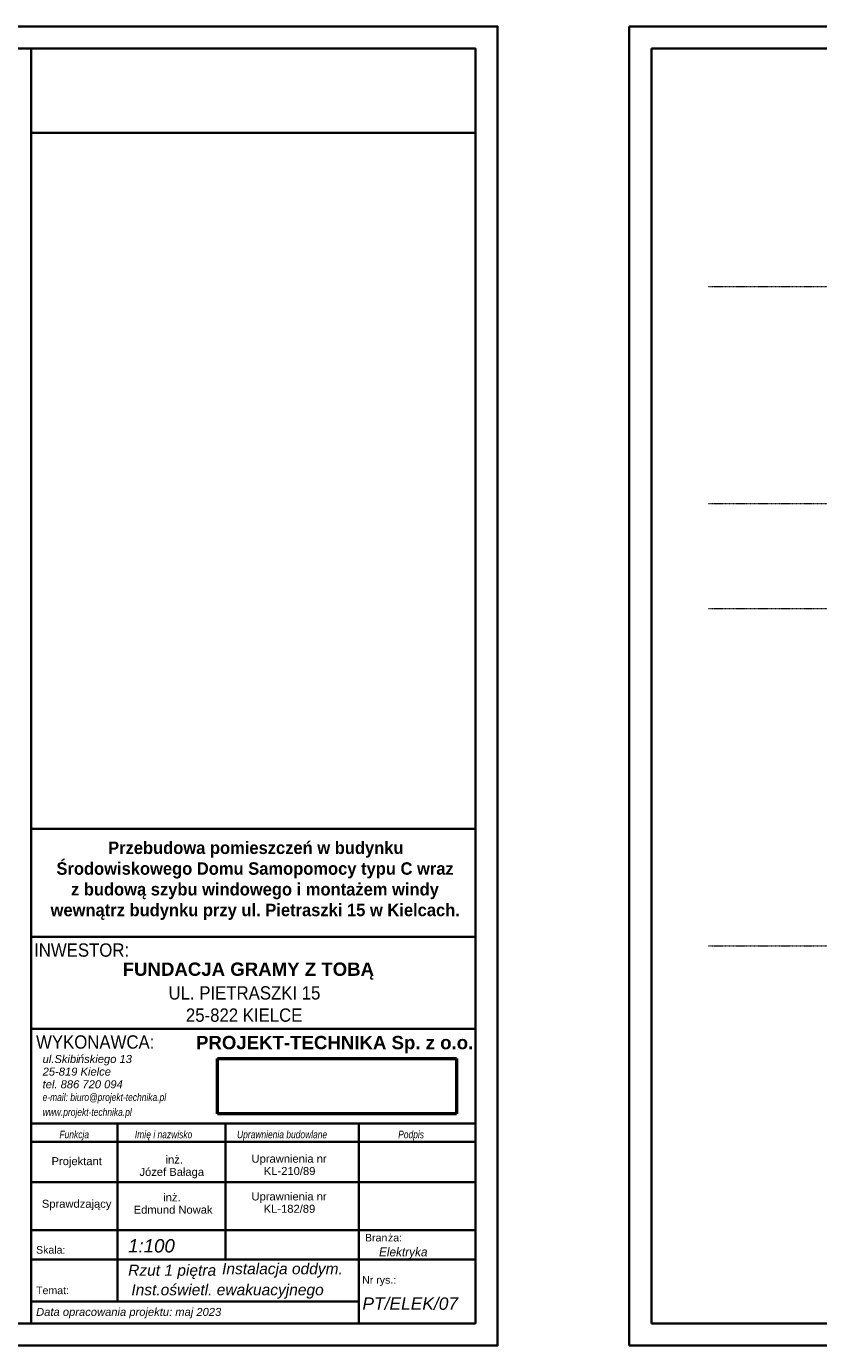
# Model space of a CAD drawing. Header units: centimetres. Extents: x 14504 to 44111, y -18976 to -7683.
# Tile 117 of 141: x 34264 to 36046, y -15068 to -12098. Entities that reach past the tile are written whole.
import ezdxf

# ---------------------------------------------------------------- set-up
doc = ezdxf.new("R2010")
doc.units = ezdxf.units.CM
doc.linetypes.add('Linia siatki', pattern=[0.9925, 0.47, -0.2175, 0.0875, -0.2175])
for name, color, linetype, lineweight in [('_gruba', 90, 'Continuous', 35), ('G-ANNO-TTLB', 6, 'Continuous', 9), ('S-GRID', 8, 'Continuous', 9), ('zbrojenie', 2, 'Continuous', 50)]:
    doc.layers.add(name, color=color, linetype=linetype, lineweight=lineweight)
doc.styles.add('Arial_10', font='arial.ttf', dxfattribs={"height": 1.8})
doc.styles.add('Arial_8', font='arial.ttf', dxfattribs={"height": 350})
doc.styles.add('Arial_9', font='arial.ttf', dxfattribs={"width": 0.9, "height": 2.2})
doc.styles.add('Arial_B', font='arialbd.ttf', dxfattribs={"height": 3})
doc.styles.add('Arial_B_1', font='arialbd.ttf', dxfattribs={"width": 0.95, "height": 2.4})
doc.styles.add('Arial_I', font='ariali.ttf', dxfattribs={"height": 1.8})
doc.styles.add('Arial_I_1', font='ariali.ttf', dxfattribs={"width": 0.8, "height": 1.8})
doc.styles.add('Arial_I_2', font='ariali.ttf', dxfattribs={"width": 0.95, "height": 2})
doc.styles.add('Arial_I_3', font='ariali.ttf', dxfattribs={"height": 3})
picture_1 = doc.add_image_def('image1.jpg', size_in_pixel=(2192, 508))

msp = doc.modelspace()

# ---------------------------------------------------------------- linework, layer by layer
at = {"layer": '_gruba', "ltscale": 10}
for p, q in [((35620.2, -15067.6), (35620.2, -12097.6)), ((35670.2, -15017.6), (35670.2, -12147.6))]:
    msp.add_line(p, q, dxfattribs=at)
at = {"layer": '_gruba'}
for p, q in [((34274.6, -12147.6), (34274.6, -15017.6)), ((34274.6, -12336.9), (35274, -12336.9)), ((34272.4, -13904.1), (35274, -13904.1)), ((34274.6, -14147.1), (35274, -14147.1)), ((34274.6, -14147.1), (35274, -14147.1)), ((34274.6, -14354.1), (35274, -14354.1)), ((34274.6, -14567.7), (35274, -14567.7)), ((34468.9, -14567.7), (34468.9, -14968.2)), ((34711.8, -14567.7), (34711.8, -14873.5)), ((35011.6, -14567.7), (35011.6, -15017.6)), ((34274.6, -14609), (35274, -14609)), ((34274.6, -14699.9), (35274, -14699.9)), ((34276.7, -14808), (35276.2, -14808)), ((34276.7, -14873.5), (35276.2, -14873.5)), ((35011.6, -14968.2), (34276.7, -14968.2))]:
    msp.add_line(p, q, dxfattribs=at)
for points in [[(29224, -12097.6), (35324, -12097.6), (35324, -15067.6), (29224, -15067.6)], [(35620.2, -12097.6), (40620.2, -12097.6), (40620.2, -15067.6), (35620.2, -15067.6)], [(29274, -15017.6), (35274, -15017.6), (35274, -12147.6), (29274, -12147.6)], [(35670.2, -15017.6), (40570.2, -15017.6), (40570.2, -12147.6), (35670.2, -12147.6)]]:
    msp.add_lwpolyline(points, dxfattribs=at)
at = {"layer": 'S-GRID', "linetype": 'Linia siatki'}
for p, q in [((35798.9, -12682.9), (39321.9, -12682.9)), ((35798.9, -13171.4), (39321.9, -13171.4)), ((35798.9, -13408.4), (39321.9, -13408.4)), ((35798.9, -14167.6), (39321.9, -14167.6))]:
    msp.add_line(p, q, dxfattribs=at)

# ---------------------------------------------------------------- texts
at = {"layer": 'G-ANNO-TTLB', "attachment_point": 1}
for s, insert, char_height, width, style in [('\\A1;\\pi153.657;Przebudowa pomieszczeń w budynku \\P\\pi37.4677;Środowiskowego Domu Samopomocy typu C wraz \\P\\pi70.0917;z\\~budową szybu windowego i montażem windy \\P\\pi24.2675;wewnątrz budynku przy ul. Pietraszki 15 w Kielcach.', (34294, -13932.8), 28, 966.852, 'Arial_B_1'), ('INWESTOR:', (34281.2, -14162), 30, 295.021, 'Arial_9'), ('\\pi133.33;FUNDACJA GRAMY Z TOBĄ', (34347.1, -14205.1), 30, 829.17, 'Arial_B'), ('\\pi14.7489;UL. PIETRASZKI 15 \\P\\pi53.8676;25-822 KIELCE', (34568.9, -14258.5), 30, 366.703, 'Arial_9'), ('WYKONAWCA:', (34285.6, -14369), 30, 367.975, 'Arial_9'), ('PROJEKT-TECHNIKA Sp. z o.o.', (34645.4, -14370.3), 30, 647.764, 'Arial_B'), ('ul.Skibi', (34300.3, -14413.3), 18, 96.203, 'Arial_I'), ('ńskiego 13', (34379.7, -14413.3), 18, 145.907, 'Arial_I'), ('25-819 Kielce', (34300.3, -14441.7), 18, 183.586, 'Arial_I'), ('tel. 886 720 094', (34300.3, -14470.2), 18, 214.852, 'Arial_I'), ('e-mail: biuro@projekt-technika.pl', (34300.3, -14499.8), 17, 435.316, 'Arial_I_1'), ('www.projekt-technika.pl', (34300.3, -14533.3), 17, 313.46, 'Arial_I_1'), ('Funkcja', (34338.2, -14583.7), 17, 105.823, 'Arial_I_1'), ('ę i nazwisko', (34533.6, -14583.7), 17, 161.941, 'Arial_I_1'), ('Uprawnienia budowlane', (34737.8, -14583.7), 17, 319.072, 'Arial_I_1'), ('Podpis', (35100.4, -14583.7), 17, 92.194, 'Arial_I_1'), ('Imi', (34507.8, -14583.7), 17, 38.481, 'Arial_I_1'), ('Projektant', (34320.4, -14643.3), 18, 133.882, 'Arial_10'), ('inż.', (34576.9, -14639.7), 18, 109.446, 'Arial_10'), ('Uprawnienia nr ', (34770.3, -14637.7), 18, 205.232, 'Arial_10'), ('Józef Bałaga', (34518.2, -14667.5), 18, 303.142, 'Arial_10'), ('KL-210/89 ', (34798.1, -14665.5), 18, 100.211, 'Arial_10'), ('inż.', (34571.7, -14724.7), 18, 109.446, 'Arial_10'), ('Uprawnienia nr ', (34770.3, -14722.7), 18, 205.232, 'Arial_10'), ('Sprawdzający', (34298.6, -14739.2), 18, 133.882, 'Arial_10'), ('Edmund Nowak', (34505.2, -14752.5), 18, 303.142, 'Arial_10'), ('KL-182/89', (34797.7, -14750.5), 18, 100.211, 'Arial_10'), ('Bran', (35025.8, -14816.1), 17, 62.532, 'Arial_8'), ('ża:', (35077.4, -14816.1), 17, 38.481, 'Arial_8'), ('Skala:', (34285.7, -14843.5), 17, 80.97, 'Arial_8'), ('1:100', (34492.8, -14827.9), 30, 129.873, 'Arial_I_3'), ('Elektryka', (35057.2, -14846.6), 20, 264.276, 'Arial_I_2'), ('Rzut 1 piętra', (34492.8, -14885.3), 25, 1043.177, 'Arial_I_3'), ('Instalacja oddym.', (34704.1, -14881.9), 25, 1043.177, 'Arial_I_3'), ('Temat:', (34285.7, -14934.7), 17, 91.392, 'Arial_8'), ('Inst.oświetl. ewakuacyjnego', (34500, -14929.3), 25, 1043.177, 'Arial_I_3'), ('Nr rys.:', (35019.3, -14911.1), 17, 92.996, 'Arial_8'), ('PT/ELEK/07', (35019.9, -14959), 28, 260.548, 'Arial_I_3'), ('Data opracowania projektu: maj 2023', (34285.7, -14982.7), 18, 544.346, 'Arial_I')]:
    msp.add_mtext(s, dxfattribs=dict(at, insert=insert, char_height=char_height, width=width, style=style))

# ---------------------------------------------------------------- pictures from other files: only their frames are drawn
at = {"layer": 'zbrojenie', "color": 7, "ltscale": 30, "true_color": 0xffffff}
image = msp.add_image(picture_1, insert=(34693.5, -14546.1), size_in_units=(538.4, 124.8), dxfattribs=at)
image.dxf.flags = 7

doc.saveas('drawing.dxf')
